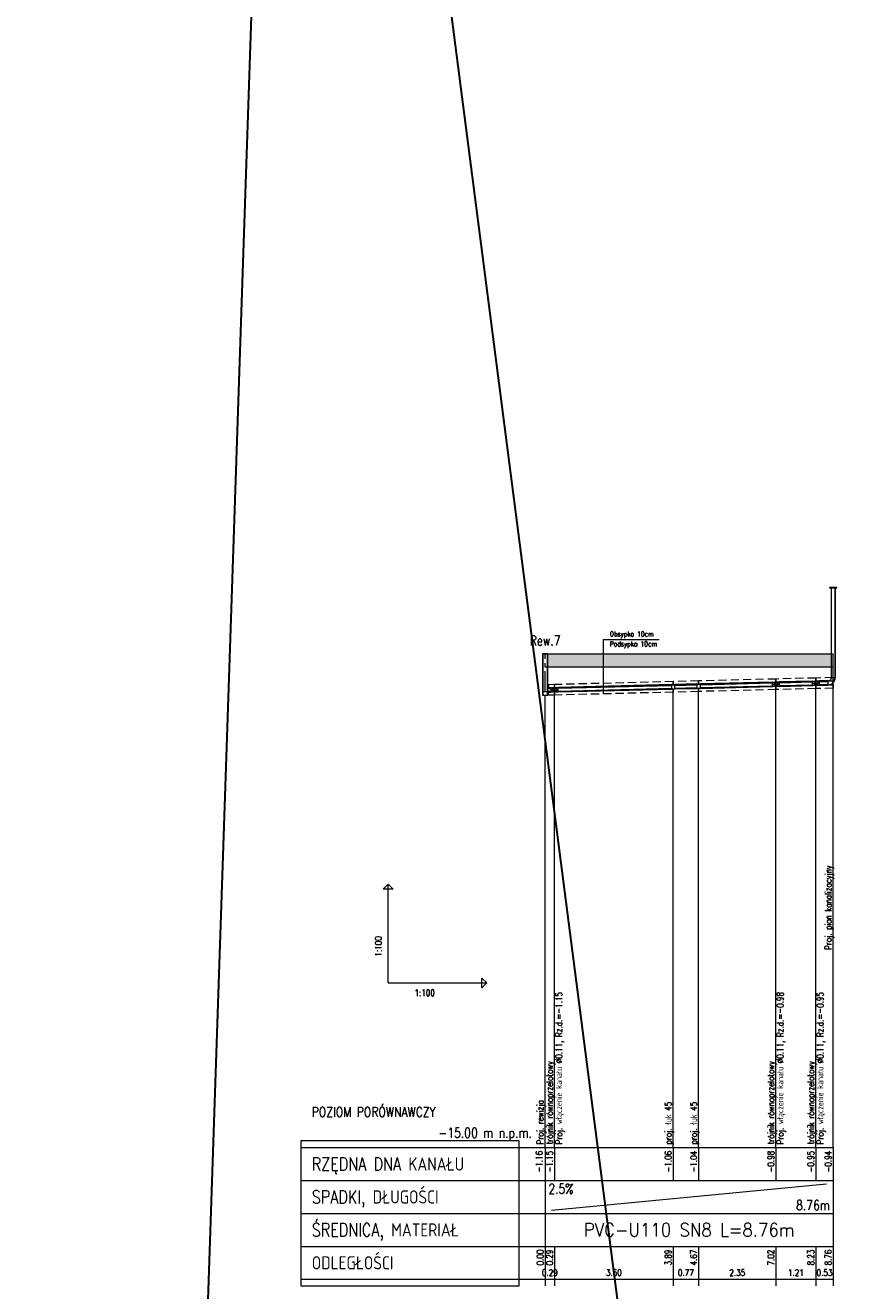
# Model space of a CAD drawing. Header units: millimetres. Extents: x 50853 to 54955, y -8480 to -6058.
# Tile 11 of 28: x 50853 to 51104, y -6827 to -6443. Entities that reach past the tile are written whole.
import ezdxf
from ezdxf.enums import TextEntityAlignment as Align

# ---------------------------------------------------------------- set-up
doc = ezdxf.new("R2010")
doc.units = ezdxf.units.MM
doc.header["$LTSCALE"] = 5
doc.linetypes.add('CENTER', pattern=[2, 1.25, -0.25, 0.25, -0.25])
doc.linetypes.add('DASHED', pattern=[0.75, 0.5, -0.25])
for name, color, linetype, lineweight in [('Liczby', 7, 'Continuous', 20), ('Linie_odn', 7, 'Continuous', 13), ('Linie_tabeli', 7, 'Continuous', 13), ('mm_odwierty', 32, 'Continuous', 20), ('Odcinki', 5, 'Continuous', 30), ('Opis_PZ', 7, 'Continuous', 20), ('Opis_wl', 7, 'Continuous', 20), ('Osie', 7, 'CENTER', 13), ('Podsypki', 7, 'DASHED', 13), ('Ter_istn', 8, 'Continuous', 13), ('Wezly', 5, 'Continuous', 13), ('Wymiary', 7, 'Continuous', 13)]:
    doc.layers.add(name, color=color, linetype=linetype, lineweight=lineweight)
doc.styles.add('Styl1', font='SIMPLEX.shx', dxfattribs={"width": 0.8})
doc.styles.add('Styl10', font='SIMPLEX.shx', dxfattribs={"width": 0.8})
doc.styles.add('Styl13', font='SIMPLEX.shx', dxfattribs={"width": 0.8})
doc.styles.add('Styl15', font='SIMPLEX.shx', dxfattribs={"width": 0.8})
doc.styles.add('Styl17', font='SIMPLEX.shx', dxfattribs={"width": 0.8})
doc.styles.add('Styl2', font='SIMPLEX.shx', dxfattribs={"width": 0.8})
doc.styles.add('Styl25', font='SIMPLEX.shx', dxfattribs={"width": 0.8})
doc.styles.add('Styl4', font='SIMPLEX.shx', dxfattribs={"width": 0.8})
doc.styles.add('Styl5', font='SIMPLEX.shx', dxfattribs={"width": 0.8})
doc.styles.add('Styl6', font='SIMPLEX.shx', dxfattribs={"width": 0.8})
doc.styles.add('Styl8', font='SIMPLEX.shx', dxfattribs={"width": 0.8})

msp = doc.modelspace()

# ---------------------------------------------------------------- hatches: boundary and pattern name
at = {"layer": 'mm_odwierty', "lineweight": 5, "ltscale": 0.1}
h = msp.add_hatch(dxfattribs=at)
h.set_pattern_fill('ANSI33', color=6, scale=0.33)
h.set_pattern_definition([(45, (-714.0965, 76.328), (-1.48174226, 1.48174226), []), (45, (-712.6147, 76.328), (-1.48174226, 1.48174226), [1.04775, -0.523875])])
h.paths.add_polyline_path([(51080.96, -6637.54), (51093.1, -6637.54), (51097.78, -6637.54), (51097.78, -6633.54), (51093.1, -6633.54), (51080.96, -6633.54), (51057.46, -6633.54), (51049.73, -6633.54), (51013.69, -6633.54), (51011.6, -6633.54), (51011.6, -6637.54), (51013.69, -6637.54), (51049.73, -6637.54), (51057.46, -6637.54)])
h.paths.add_polyline_path([(51118.38, -6637.54), (51124.79, -6637.54), (51124.79, -6633.54), (51118.38, -6633.54)])
h.paths.add_polyline_path([(51156.02, -6637.54), (51169.66, -6637.54), (51169.66, -6633.54), (51156.02, -6633.54), (51145.4, -6633.54), (51145.4, -6637.54)])
h.paths.add_polyline_path([(51194.48, -6633.54), (51190.27, -6633.54), (51190.27, -6637.54), (51194.48, -6637.54), (51210.58, -6637.54), (51210.58, -6633.54)])

# ---------------------------------------------------------------- linework, layer by layer
at = {"layer": 'Linie_odn'}
for p, q in [((51028.47, -6629.18), (51045.49, -6629.18)), ((51028.47, -6629.18), (51028.47, -6645.75)), ((50963.13, -6733.54), (50963.13, -6703.54)), ((50963.13, -6733.54), (50993.13, -6733.54))]:
    msp.add_line(p, q, dxfattribs=at)
for points in [[(51098.38, -6783.54), (51098.38, -6633.54)], [(51049.73, -6783.54), (51049.73, -6644.16)], [(51057.46, -6783.54), (51057.46, -6643.97)], [(51080.96, -6783.54), (51080.96, -6643.38)], [(51093.1, -6783.54), (51093.1, -6643.08)], [(51010.8, -6783.54), (51010.8, -6646.14)], [(51013.69, -6783.54), (51013.69, -6645.06)]]:
    msp.add_lwpolyline(points, dxfattribs=at)
for points in [[(50963.13, -6703.54), (50964.63, -6705.04), (50961.63, -6705.04)], [(50993.13, -6733.54), (50991.63, -6735.04), (50991.63, -6732.04)]]:
    msp.add_lwpolyline(points, close=True, dxfattribs=at)
at = {"layer": 'Linie_tabeli'}
for p, q in [((50936.57, -6783.54), (51010.8, -6783.54)), ((51010.8, -6783.54), (51098.38, -6783.54)), ((51010.8, -6783.54), (51010.8, -6823.54)), ((51010.8, -6783.54), (51010.8, -6793.54)), ((51013.69, -6783.54), (51013.69, -6793.54)), ((51049.73, -6783.54), (51049.73, -6793.54)), ((51057.46, -6783.54), (51057.46, -6793.54)), ((51080.96, -6783.54), (51080.96, -6793.54)), ((51093.1, -6783.54), (51093.1, -6793.54)), ((51098.38, -6783.54), (51098.38, -6823.54)), ((51098.38, -6783.54), (51098.38, -6793.54)), ((50936.57, -6793.54), (51010.8, -6793.54)), ((51010.8, -6793.54), (51098.38, -6793.54)), ((51010.8, -6793.54), (51010.8, -6803.54)), ((51012.8, -6802.54), (51096.38, -6794.54)), ((51098.38, -6793.54), (51098.38, -6803.54)), ((50936.57, -6803.54), (51010.8, -6803.54)), ((51010.8, -6803.54), (51098.38, -6803.54)), ((51098.38, -6803.54), (51098.38, -6813.54)), ((50936.57, -6813.54), (51010.8, -6813.54)), ((51010.8, -6813.54), (51098.38, -6813.54)), ((51010.8, -6813.54), (51010.8, -6825.54)), ((51013.69, -6813.54), (51013.69, -6825.54)), ((51049.73, -6813.54), (51049.73, -6825.54)), ((51057.46, -6813.54), (51057.46, -6825.54)), ((51080.96, -6813.54), (51080.96, -6825.54)), ((51093.1, -6813.54), (51093.1, -6825.54)), ((51098.38, -6813.54), (51098.38, -6825.54)), ((50936.57, -6823.54), (51010.8, -6823.54)), ((51010.8, -6823.54), (51098.38, -6823.54))]:
    msp.add_line(p, q, dxfattribs=at)
msp.add_lwpolyline([(50936.57, -6825.54), (51002.97, -6825.54), (51002.97, -6781.54), (50936.57, -6781.54)], close=True, dxfattribs=at)
at = {"layer": 'mm_odwierty', "color": 1, "lineweight": 30}
for p, q in [((50852.82, -8475.03), (50934.17, -6067.39)), ((50934.17, -6067.39), (51246.02, -8479.55))]:
    msp.add_line(p, q, dxfattribs=at)
at = {"layer": 'Odcinki'}
for points in [[(51011.6, -6644.02), (51012.59, -6643.99), (51012.59, -6643.94), (51011.6, -6643.96)], [(51014.79, -6643.94), (51049.18, -6643.08), (51049.18, -6643.02), (51014.79, -6643.88)], [(51014.79, -6645.04), (51049.18, -6644.18), (51049.18, -6644.23), (51014.79, -6645.09)], [(51050.28, -6643.05), (51056.91, -6642.88), (51056.91, -6642.83), (51050.28, -6642.99)], [(51050.28, -6644.15), (51056.91, -6643.98), (51056.91, -6644.04), (51050.28, -6644.2)], [(51058.01, -6642.86), (51079.86, -6642.31), (51079.86, -6642.25), (51058.01, -6642.8)], [(51058.01, -6643.96), (51079.86, -6643.41), (51079.86, -6643.46), (51058.01, -6644.01)], [(51082.06, -6642.25), (51092, -6642.01), (51092, -6641.95), (51082.06, -6642.2)], [(51082.06, -6643.35), (51092, -6643.11), (51092, -6643.16), (51082.06, -6643.41)], [(51094.2, -6641.95), (51096.73, -6641.89), (51096.73, -6641.83), (51094.2, -6641.9)], [(51094.2, -6643.05), (51096.73, -6642.99), (51096.73, -6643.04), (51094.2, -6643.11)], [(51011.6, -6645.12), (51012.59, -6645.09), (51012.59, -6645.15), (51011.6, -6645.17)]]:
    msp.add_lwpolyline(points, close=True, dxfattribs=at)
at = {"layer": 'Opis_wl'}
for centre, radius in [((51013.69, -6644.49), 0.605), ((51013.69, -6644.49), 0.55), ((51080.96, -6642.79), 0.605), ((51080.96, -6642.79), 0.55), ((51093.1, -6642.49), 0.605), ((51093.1, -6642.49), 0.55)]:
    msp.add_circle(centre, radius, dxfattribs=at)
at = {"layer": 'Osie'}
for p, q in [((51010.8, -6645.14), (51010.8, -6633.54)), ((51012.86, -6644.49), (51014.51, -6644.49)), ((51013.69, -6645.31), (51013.69, -6643.66)), ((51080.14, -6642.79), (51081.79, -6642.79)), ((51080.96, -6643.61), (51080.96, -6641.96)), ((51092.28, -6642.49), (51093.93, -6642.49)), ((51093.1, -6643.31), (51093.1, -6641.66))]:
    msp.add_line(p, q, dxfattribs=at)
at = {"layer": 'Podsypki'}
for points in [[(51080.96, -6642.23), (51093.1, -6641.92), (51093.1, -6640.92), (51080.96, -6641.23)], [(51093.1, -6641.92), (51098.38, -6641.79), (51098.38, -6640.79), (51093.1, -6640.92)], [(51011.85, -6643.95), (51013.69, -6643.91), (51013.69, -6642.91), (51011.85, -6642.95)], [(51013.69, -6643.91), (51049.73, -6643.01), (51049.73, -6642.01), (51013.69, -6642.91)], [(51013.69, -6645.12), (51049.73, -6644.22), (51049.73, -6645.16), (51049.73, -6645.16), (51049.73, -6645.22), (51013.69, -6646.12), (51013.69, -6646.06), (51013.69, -6646.06)], [(51049.73, -6643.01), (51057.46, -6642.81), (51057.46, -6641.81), (51049.73, -6642.01)], [(51049.73, -6644.22), (51057.46, -6644.02), (51057.46, -6644.97), (51057.46, -6644.97), (51057.46, -6645.02), (51049.73, -6645.22), (51049.73, -6645.16), (51049.73, -6645.16)], [(51057.46, -6642.81), (51080.96, -6642.23), (51080.96, -6641.23), (51057.46, -6641.81)], [(51057.46, -6644.02), (51080.96, -6643.44), (51080.96, -6644.38), (51080.96, -6644.38), (51080.96, -6644.44), (51057.46, -6645.02), (51057.46, -6644.97), (51057.46, -6644.97)], [(51080.96, -6643.44), (51093.1, -6643.13), (51093.1, -6644.08), (51093.1, -6644.08), (51093.1, -6644.13), (51080.96, -6644.44), (51080.96, -6644.38), (51080.96, -6644.38)], [(51093.1, -6643.13), (51098.38, -6643), (51098.38, -6643.95), (51098.38, -6643.95), (51098.38, -6644), (51093.1, -6644.13), (51093.1, -6644.08), (51093.1, -6644.08)], [(51011.85, -6645.16), (51013.69, -6645.12), (51013.69, -6646.06), (51013.69, -6646.06), (51013.69, -6646.12), (51011.95, -6646.16), (51011.95, -6646.14), (51011.85, -6646.14)]]:
    msp.add_lwpolyline(points, close=True, dxfattribs=at)
at = {"layer": 'Ter_istn'}
for points in [[(51010.8, -6633.54), (51013.69, -6633.54), (51049.73, -6633.54), (51057.46, -6633.54), (51080.96, -6633.54), (51093.1, -6633.54), (51098.38, -6633.54)], [(51010.8, -6637.54), (51013.69, -6637.54), (51049.73, -6637.54), (51057.46, -6637.54), (51080.96, -6637.54), (51093.1, -6637.54), (51098.38, -6637.54)]]:
    msp.add_lwpolyline(points, dxfattribs=at)
at = {"layer": 'Wezly'}
for p, q in [((51097.72, -6640.79), (51099.04, -6640.79)), ((51013.69, -6643.91), (51012.59, -6643.94)), ((51012.59, -6643.94), (51012.59, -6645.15)), ((51013.69, -6643.96), (51012.59, -6643.99)), ((51014.79, -6643.88), (51013.69, -6643.91)), ((51014.79, -6643.94), (51013.69, -6643.96)), ((51014.79, -6645.09), (51014.79, -6643.88)), ((51049.73, -6643.01), (51049.18, -6643.02)), ((51049.18, -6643.02), (51049.18, -6644.23)), ((51049.73, -6643.06), (51049.18, -6643.08)), ((51049.18, -6644.18), (51049.73, -6644.16)), ((51049.18, -6644.23), (51049.73, -6644.22)), ((51050.28, -6642.99), (51049.73, -6643.01)), ((51050.28, -6643.05), (51049.73, -6643.06)), ((51049.73, -6644.16), (51050.28, -6644.15)), ((51049.73, -6644.22), (51050.28, -6644.2)), ((51050.28, -6644.2), (51050.28, -6642.99)), ((51057.46, -6642.81), (51056.91, -6642.83)), ((51056.91, -6642.83), (51056.91, -6644.04)), ((51057.46, -6642.87), (51056.91, -6642.88)), ((51056.91, -6643.98), (51057.46, -6643.97)), ((51056.91, -6644.04), (51057.46, -6644.02)), ((51058.01, -6642.8), (51057.46, -6642.81)), ((51058.01, -6642.86), (51057.46, -6642.87)), ((51057.46, -6643.97), (51058.01, -6643.96)), ((51057.46, -6644.02), (51058.01, -6644.01)), ((51058.01, -6644.01), (51058.01, -6642.8)), ((51080.96, -6642.23), (51079.86, -6642.25)), ((51079.86, -6642.25), (51079.86, -6643.46)), ((51080.96, -6642.28), (51079.86, -6642.31)), ((51079.86, -6643.41), (51080.96, -6643.38)), ((51079.86, -6643.46), (51080.96, -6643.44)), ((51082.06, -6642.2), (51080.96, -6642.23)), ((51082.06, -6642.25), (51080.96, -6642.28)), ((51080.96, -6643.38), (51082.06, -6643.35)), ((51080.96, -6643.44), (51082.06, -6643.41)), ((51082.06, -6643.41), (51082.06, -6642.2)), ((51093.1, -6641.92), (51092, -6641.95)), ((51092, -6641.95), (51092, -6643.16)), ((51093.1, -6641.98), (51092, -6642.01)), ((51092, -6643.11), (51093.1, -6643.08)), ((51092, -6643.16), (51093.1, -6643.13)), ((51094.2, -6641.9), (51093.1, -6641.92)), ((51094.2, -6641.95), (51093.1, -6641.98)), ((51093.1, -6643.08), (51094.2, -6643.05)), ((51093.1, -6643.13), (51094.2, -6643.11)), ((51094.2, -6643.11), (51094.2, -6641.9)), ((51096.73, -6641.78), (51096.73, -6643.1)), ((51012.59, -6645.09), (51013.69, -6645.06)), ((51012.59, -6645.15), (51013.69, -6645.12)), ((51013.69, -6645.06), (51014.79, -6645.04)), ((51013.69, -6645.12), (51014.79, -6645.09))]:
    msp.add_line(p, q, dxfattribs=at)
for points in [[(51097.28, -6613.54), (51099.48, -6613.54), (51099.48, -6613.44), (51097.28, -6613.44)], [(51097.83, -6640.79), (51097.83, -6613.54), (51097.78, -6613.54), (51097.78, -6640.79)], [(51098.93, -6640.79), (51098.93, -6613.54), (51098.99, -6613.54), (51098.99, -6640.79)], [(51010, -6633.54), (51011.6, -6633.54), (51011.6, -6633.54), (51010, -6633.54)], [(51010, -6646.14), (51011.6, -6646.14), (51011.6, -6633.54), (51010, -6633.54)], [(51010.08, -6646.14), (51011.52, -6646.14), (51011.52, -6633.54), (51010.08, -6633.54)], [(51010, -6646.14), (51011.6, -6646.14), (51011.6, -6645.14), (51010, -6645.14)]]:
    msp.add_lwpolyline(points, close=True, dxfattribs=at)
for points in [[(51096.73, -6641.89), (51096.9, -6641.87), (51097.07, -6641.83), (51097.23, -6641.77), (51097.38, -6641.68), (51097.51, -6641.56), (51097.62, -6641.43), (51097.71, -6641.29), (51097.78, -6641.13), (51097.82, -6640.96), (51097.83, -6640.79)], [(51096.73, -6641.83), (51096.9, -6641.82), (51097.06, -6641.78), (51097.21, -6641.72), (51097.35, -6641.63), (51097.47, -6641.53), (51097.58, -6641.4), (51097.66, -6641.26), (51097.73, -6641.11), (51097.76, -6640.95), (51097.78, -6640.79)], [(51096.73, -6642.99), (51097.08, -6642.96), (51097.41, -6642.88), (51097.73, -6642.75), (51098.03, -6642.57), (51098.29, -6642.34), (51098.51, -6642.08), (51098.69, -6641.79), (51098.82, -6641.47), (51098.91, -6641.13), (51098.93, -6640.79)], [(51096.73, -6643.04), (51097.09, -6643.01), (51097.43, -6642.93), (51097.76, -6642.8), (51098.06, -6642.61), (51098.33, -6642.38), (51098.56, -6642.11), (51098.74, -6641.81), (51098.88, -6641.48), (51098.96, -6641.14), (51098.99, -6640.79)]]:
    msp.add_lwpolyline(points, dxfattribs=at)

# ---------------------------------------------------------------- texts
at = {"layer": 'Liczby', "width": 0.8}
for s, height, style, p in [('Rew.7', 3, 'Styl13', (51010.8, -6631.04)), ('0.29', 2, 'Styl6', (51012.24, -6822.54)), ('3.60', 2, 'Styl6', (51031.71, -6822.54)), ('0.77', 2, 'Styl6', (51053.59, -6822.54)), ('2.35', 2, 'Styl6', (51069.21, -6822.54)), ('1.21', 2, 'Styl6', (51087.03, -6822.54)), ('0.53', 2, 'Styl6', (51095.74, -6822.54))]:
    msp.add_text(s, height=height, dxfattribs=dict(at, style=style)).set_placement(p, align=Align.CENTER)
for s, style, p in [('POZIOM PORÓWNAWCZY', 'Styl10', (50939.89, -6774.22)), ('2.5%', 'Styl4', (51011.8, -6797.54))]:
    msp.add_text(s, height=3, dxfattribs=dict(at, style=style)).set_placement(p)
for s, style, p in [('-15.00 m n.p.m.', 'Styl10', (51006.8, -6780.54)), ('8.76m', 'Styl4', (51097.38, -6802.54))]:
    msp.add_text(s, height=3, dxfattribs=dict(at, style=style)).set_placement(p, align=Align.RIGHT)
at = {"layer": 'Liczby', "style": 'Styl2', "width": 0.8}
for s, p in [('-1.16', (51009.99, -6784.54)), ('-1.15', (51013.19, -6784.54)), ('-1.06', (51049.23, -6784.54)), ('-1.04', (51056.96, -6784.54)), ('-0.98', (51080.46, -6784.54)), ('-0.95', (51092.6, -6784.54)), ('-0.94', (51097.88, -6784.54)), ('0.00', (51010.3, -6814.54)), ('0.29', (51013.19, -6814.54)), ('3.89', (51049.23, -6814.54)), ('4.67', (51056.96, -6814.54)), ('7.02', (51080.46, -6814.54)), ('8.23', (51092.6, -6814.54)), ('8.76', (51097.88, -6814.54))]:
    msp.add_text(s, height=2, rotation=90, dxfattribs=at).set_placement(p, align=Align.RIGHT)
at = {"layer": 'Liczby', "style": 'Styl5', "width": 0.846348}
msp.add_text('PVC-U110 SN8 L=8.76m', height=4, dxfattribs=at).set_placement((51022.59, -6810.54), (51086.59, -6810.54), align=Align.FIT)
at = {"layer": 'Linie_odn', "style": 'Styl25', "width": 0.8}
for s, p in [('Obsypka 10cm', (51030.47, -6628.31)), ('Podsypka 10cm', (51030.47, -6631.31))]:
    msp.add_text(s, height=1.5, dxfattribs=at).set_placement(p)
at = {"layer": 'Linie_tabeli', "style": 'Styl1', "width": 0.8}
for s, p in [('RZĘDNA DNA KANAŁU', (50939.89, -6790.54)), ('SPADKI, DŁUGOŚCI', (50939.89, -6800.54)), ('ŚREDNICA, MATERIAŁ', (50939.89, -6810.54)), ('ODLEGŁOŚCI', (50939.89, -6820.54))]:
    msp.add_text(s, height=4, dxfattribs=at).set_placement(p)
at = {"layer": 'Opis_PZ', "style": 'Styl15', "width": 0.8}
for s, p in [('Proj. pion kanalizacyjny', (51097.88, -6723.5)), ('trójnik równoprzelotowy', (51013.19, -6782.54)), ('trójnik równoprzelotowy', (51080.46, -6782.54)), ('trójnik równoprzelotowy', (51092.6, -6782.54)), ('Proj. rewizja', (51010.3, -6782.54)), ('proj. łuk 45', (51049.23, -6782.54)), ('proj. łuk 45', (51056.96, -6782.54))]:
    msp.add_text(s, height=2, rotation=90, dxfattribs=at).set_placement(p)
at = {"layer": 'Opis_wl', "style": 'Styl17', "width": 0.8}
for s, p in [('Proj. włączenie kanału %%C0.11, Rz.d.=-1.15', (51015.99, -6782.54)), ('Proj. włączenie kanału %%C0.11, Rz.d.=-0.98', (51083.26, -6782.54)), ('Proj. włączenie kanału %%C0.11, Rz.d.=-0.95', (51095.4, -6782.54))]:
    msp.add_text(s, height=2, rotation=90, dxfattribs=at).set_placement(p)
at = {"layer": 'Wymiary', "style": 'Styl8', "width": 0.8}
msp.add_text('1:100', height=2, rotation=90, dxfattribs=at).set_placement((50961.13, -6725.54))
msp.add_text('1:100', height=2, dxfattribs=at).set_placement((50971.13, -6737.54))

doc.saveas('drawing.dxf')
